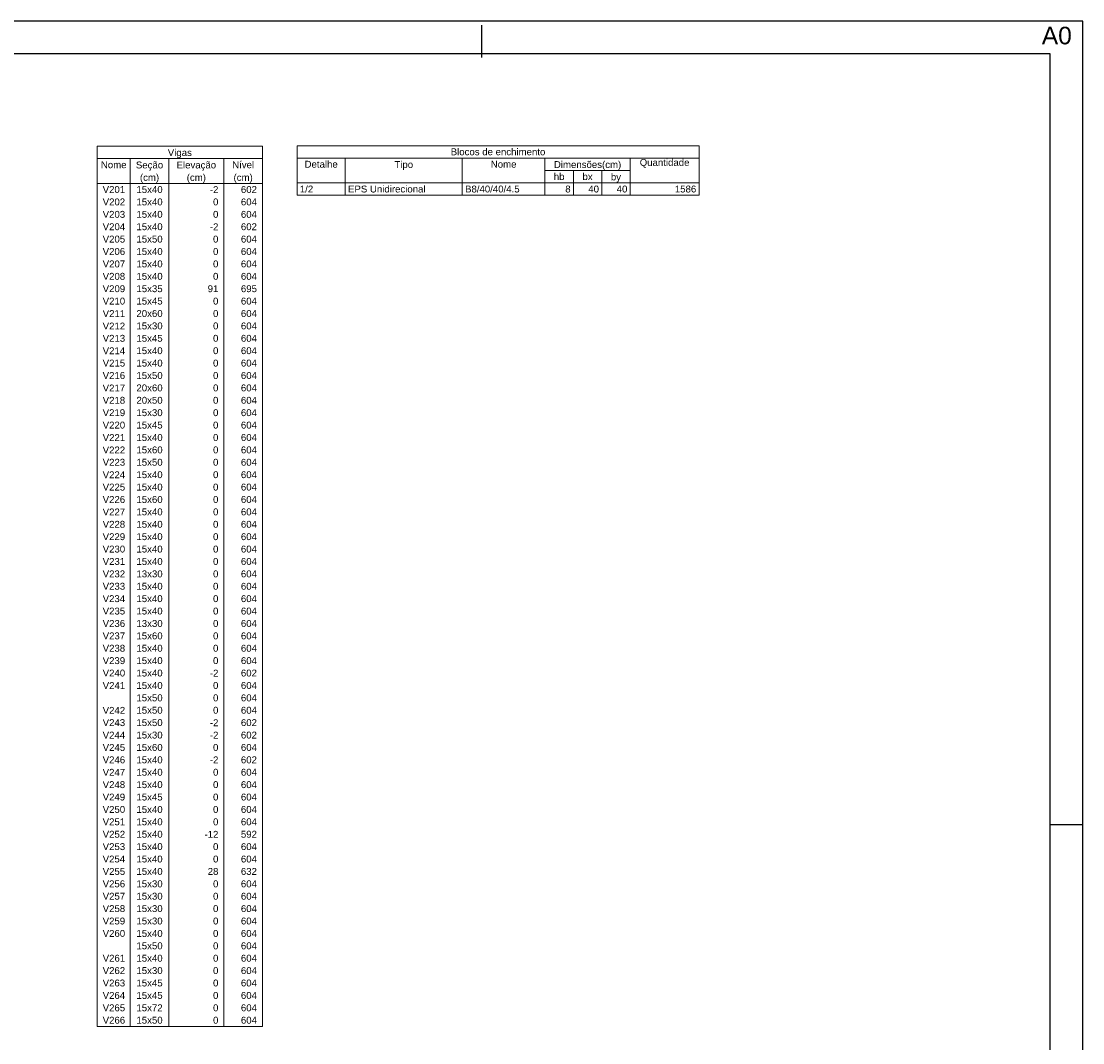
# Model space of a CAD drawing. Header units: millimetres. Extents: x 0 to 119, y 0 to 84.
# Tile 42 of 42: x 86 to 119, y 53 to 84. Entities that reach past the tile are written whole.
import ezdxf

# ---------------------------------------------------------------- set-up
doc = ezdxf.new("R2010")
doc.units = ezdxf.units.MM
doc.header["$MEASUREMENT"] = 0
doc.linetypes.add('NULL', pattern=[0])
doc.layers.add('FO-Textos das vigas', color=7, linetype='Continuous', lineweight=5)
doc.layers.add('SEDUC_MARF', color=1, linetype='Continuous')
doc.layers.add('SEDUC_MARGG', color=7, linetype='Continuous')
doc.styles.add('Arial', font='txt')

msp = doc.modelspace()

# ---------------------------------------------------------------- linework, layer by layer
at = {"layer": 'FO-Textos das vigas'}
for p, q in [((88.5841, 80.2565), (93.6673, 80.2565)), ((88.5841, 80.2565), (88.5841, 53.1885)), ((93.6673, 80.2565), (93.6673, 53.1885)), ((88.5841, 79.8753), (93.6673, 79.8753)), ((89.6007, 79.8753), (89.6007, 53.1885)), ((90.7868, 79.8753), (90.7868, 53.1885)), ((92.4812, 79.8753), (92.4812, 53.1885)), ((88.5841, 79.1128), (93.6673, 79.1128)), ((88.5841, 53.1885), (93.6673, 53.1885))]:
    msp.add_line(p, q, dxfattribs=at)
for points in [[(94.7322, 79.8908), (94.7322, 80.272), (107.0958, 80.272), (107.0958, 79.8908), (94.7322, 79.8908)], [(94.7322, 79.1283), (94.7322, 79.8908), (96.2148, 79.8908), (96.2148, 79.1283), (94.7322, 79.1283)], [(96.2148, 79.1283), (96.2148, 79.8908), (99.8154, 79.8908), (99.8154, 79.1283), (96.2148, 79.1283)], [(99.8154, 79.1283), (99.8154, 79.8908), (102.357, 79.8908), (102.357, 79.1283), (99.8154, 79.1283)], [(102.357, 79.5096), (102.357, 79.8908), (104.9778, 79.8908), (104.9778, 79.5096), (102.357, 79.5096)], [(104.9778, 79.1283), (104.9778, 79.8908), (107.0958, 79.8908), (107.0958, 79.1283), (104.9778, 79.1283)], [(102.357, 79.1283), (102.357, 79.5096), (103.2306, 79.5096), (103.2306, 79.1283), (102.357, 79.1283)], [(103.2306, 79.1283), (103.2306, 79.5096), (104.1042, 79.5096), (104.1042, 79.1283), (103.2306, 79.1283)], [(104.1042, 79.1283), (104.1042, 79.5096), (104.9778, 79.5096), (104.9778, 79.1283), (104.1042, 79.1283)], [(94.7322, 78.7471), (94.7322, 79.1283), (96.2148, 79.1283), (96.2148, 78.7471), (94.7322, 78.7471)], [(96.2148, 78.7471), (96.2148, 79.1283), (99.8154, 79.1283), (99.8154, 78.7471), (96.2148, 78.7471)], [(99.8154, 78.7471), (99.8154, 79.1283), (102.357, 79.1283), (102.357, 78.7471), (99.8154, 78.7471)], [(102.357, 78.7471), (102.357, 79.1283), (103.2306, 79.1283), (103.2306, 78.7471), (102.357, 78.7471)], [(103.2306, 78.7471), (103.2306, 79.1283), (104.1042, 79.1283), (104.1042, 78.7471), (103.2306, 78.7471)], [(104.1042, 78.7471), (104.1042, 79.1283), (104.9778, 79.1283), (104.9778, 78.7471), (104.1042, 78.7471)], [(104.9778, 78.7471), (104.9778, 79.1283), (107.0958, 79.1283), (107.0958, 78.7471), (104.9778, 78.7471)]]:
    msp.add_lwpolyline(points, close=True, dxfattribs=at)
at = {"layer": 'SEDUC_MARF'}
for p, q in [((100.4015, 83.9804), (100.4015, 82.9804)), ((117.9, 59.4), (118.9, 59.4))]:
    msp.add_line(p, q, dxfattribs=at)
msp.add_lwpolyline([(118.9, 84.1), (0, 84.1), (0, 0), (118.9, 0)], close=True, dxfattribs=at)
at = {"layer": 'SEDUC_MARGG'}
msp.add_lwpolyline([(2.5, 1), (117.9, 1), (117.9, 83.1), (2.5, 83.1), (2.5, 1)], dxfattribs=at)

# ---------------------------------------------------------------- texts
at = {"layer": 'Defpoints', "linetype": 'NULL', "insert": (117.64, 83.9301), "char_height": 0.54, "width": 5.451037, "attachment_point": 1, "line_spacing_factor": 0.9, "style": 'Arial'}
msp.add_mtext('A0', dxfattribs=at)
at = {"layer": 'FO-Textos das vigas', "linetype": 'NULL', "char_height": 0.2118, "line_spacing_factor": 0.798, "style": 'Arial'}
for s, insert, width, attachment_point in [('Vigas', (91.126, 79.8905), 1.45085, 8), ('Blocos de enchimento', (100.9138, 79.9759), 5.706826, 8), ('Nome', (89.092, 79.5784), 1.547139, 8), ('Seção', (90.194, 79.5085), 1.644561, 8), ('Elevação', (91.634, 79.5085), 2.385986, 8), ('Nível', (93.074, 79.5784), 1.321426, 8), ('Detalhe', (95.4738, 79.5939), 1.999131, 8), ('Tipo', (98.0148, 79.524), 1.128281, 8), ('Nome', (101.0858, 79.5939), 1.547139, 8), ('Dimensões(cm)', (103.6678, 79.524), 4.060566, 8), ('Quantidade', (106.0368, 79.5939), 2.999121, 8), ('(cm)', (90.194, 79.1275), 1.159434, 8), ('(cm)', (91.634, 79.1275), 1.159434, 8), ('(cm)', (93.074, 79.1275), 1.159434, 8), ('hb', (102.7938, 79.2129), 0.645137, 8), ('bx', (103.6678, 79.2129), 0.612568, 8), ('by', (104.5408, 79.143), 0.612568, 8), ('V201', (88.753, 78.8164), 1.354561, 7), ('15x40', (90.194, 78.8164), 1.580273, 8), ('-2', (92.312, 78.8164), 0.515713, 9), ('602', (93.498, 78.8164), 0.967705, 9), ('1/2', (94.8168, 78.8319), 0.806279, 7), ('EPS Unidirecional', (96.2998, 78.8319), 4.674551, 7), ('B8/40/40/4.5', (99.8998, 78.8319), 3.289404, 7), ('8', (103.1458, 78.8319), 0.322568, 9), ('40', (104.0198, 78.8319), 0.645137, 9), ('40', (104.8928, 78.8319), 0.645137, 9), ('1586', (107.0108, 78.8319), 1.290273, 9), ('V202', (88.753, 78.4354), 1.354561, 7), ('15x40', (90.194, 78.4354), 1.580273, 8), ('0', (92.312, 78.4354), 0.322568, 9), ('604', (93.498, 78.4354), 0.967705, 9), ('V203', (88.753, 78.0534), 1.354561, 7), ('15x40', (90.194, 78.0534), 1.580273, 8), ('0', (92.312, 78.0534), 0.322568, 9), ('604', (93.498, 78.0534), 0.967705, 9), ('V204', (88.753, 77.6724), 1.354561, 7), ('15x40', (90.194, 77.6724), 1.580273, 8), ('-2', (92.312, 77.6724), 0.515713, 9), ('602', (93.498, 77.6724), 0.967705, 9), ('V205', (88.753, 77.2914), 1.354561, 7), ('15x50', (90.194, 77.2914), 1.580273, 8), ('0', (92.312, 77.2914), 0.322568, 9), ('604', (93.498, 77.2914), 0.967705, 9), ('V206', (88.753, 76.9104), 1.354561, 7), ('15x40', (90.194, 76.9104), 1.580273, 8), ('0', (92.312, 76.9104), 0.322568, 9), ('604', (93.498, 76.9104), 0.967705, 9), ('V207', (88.753, 76.5284), 1.354561, 7), ('15x40', (90.194, 76.5284), 1.580273, 8), ('0', (92.312, 76.5284), 0.322568, 9), ('604', (93.498, 76.5284), 0.967705, 9), ('V208', (88.753, 76.1474), 1.354561, 7), ('15x40', (90.194, 76.1474), 1.580273, 8), ('0', (92.312, 76.1474), 0.322568, 9), ('604', (93.498, 76.1474), 0.967705, 9), ('V209', (88.753, 75.7664), 1.354561, 7), ('15x35', (90.194, 75.7664), 1.580273, 8), ('91', (92.312, 75.7664), 0.645137, 9), ('695', (93.498, 75.7664), 0.967705, 9), ('V210', (88.753, 75.3854), 1.354561, 7), ('15x45', (90.194, 75.3854), 1.580273, 8), ('0', (92.312, 75.3854), 0.322568, 9), ('604', (93.498, 75.3854), 0.967705, 9), ('V211', (88.753, 75.0034), 1.354561, 7), ('20x60', (90.194, 75.0034), 1.580273, 8), ('0', (92.312, 75.0034), 0.322568, 9), ('604', (93.498, 75.0034), 0.967705, 9), ('V212', (88.753, 74.6224), 1.354561, 7), ('15x30', (90.194, 74.6224), 1.580273, 8), ('0', (92.312, 74.6224), 0.322568, 9), ('604', (93.498, 74.6224), 0.967705, 9), ('V213', (88.753, 74.2414), 1.354561, 7), ('15x45', (90.194, 74.2414), 1.580273, 8), ('0', (92.312, 74.2414), 0.322568, 9), ('604', (93.498, 74.2414), 0.967705, 9), ('V214', (88.753, 73.8604), 1.354561, 7), ('15x40', (90.194, 73.8604), 1.580273, 8), ('0', (92.312, 73.8604), 0.322568, 9), ('604', (93.498, 73.8604), 0.967705, 9), ('V215', (88.753, 73.4794), 1.354561, 7), ('15x40', (90.194, 73.4794), 1.580273, 8), ('0', (92.312, 73.4794), 0.322568, 9), ('604', (93.498, 73.4794), 0.967705, 9), ('V216', (88.753, 73.0974), 1.354561, 7), ('15x50', (90.194, 73.0974), 1.580273, 8), ('0', (92.312, 73.0974), 0.322568, 9), ('604', (93.498, 73.0974), 0.967705, 9), ('V217', (88.753, 72.7164), 1.354561, 7), ('20x60', (90.194, 72.7164), 1.580273, 8), ('0', (92.312, 72.7164), 0.322568, 9), ('604', (93.498, 72.7164), 0.967705, 9), ('V218', (88.753, 72.3354), 1.354561, 7), ('20x50', (90.194, 72.3354), 1.580273, 8), ('0', (92.312, 72.3354), 0.322568, 9), ('604', (93.498, 72.3354), 0.967705, 9), ('V219', (88.753, 71.9544), 1.354561, 7), ('15x30', (90.194, 71.9544), 1.580273, 8), ('0', (92.312, 71.9544), 0.322568, 9), ('604', (93.498, 71.9544), 0.967705, 9), ('V220', (88.753, 71.5724), 1.354561, 7), ('15x45', (90.194, 71.5724), 1.580273, 8), ('0', (92.312, 71.5724), 0.322568, 9), ('604', (93.498, 71.5724), 0.967705, 9), ('V221', (88.753, 71.1914), 1.354561, 7), ('15x40', (90.194, 71.1914), 1.580273, 8), ('0', (92.312, 71.1914), 0.322568, 9), ('604', (93.498, 71.1914), 0.967705, 9), ('V222', (88.753, 70.8104), 1.354561, 7), ('15x60', (90.194, 70.8104), 1.580273, 8), ('0', (92.312, 70.8104), 0.322568, 9), ('604', (93.498, 70.8104), 0.967705, 9), ('V223', (88.753, 70.4294), 1.354561, 7), ('15x50', (90.194, 70.4294), 1.580273, 8), ('0', (92.312, 70.4294), 0.322568, 9), ('604', (93.498, 70.4294), 0.967705, 9), ('V224', (88.753, 70.0474), 1.354561, 7), ('15x40', (90.194, 70.0474), 1.580273, 8), ('0', (92.312, 70.0474), 0.322568, 9), ('604', (93.498, 70.0474), 0.967705, 9), ('V225', (88.753, 69.6664), 1.354561, 7), ('15x40', (90.194, 69.6664), 1.580273, 8), ('0', (92.312, 69.6664), 0.322568, 9), ('604', (93.498, 69.6664), 0.967705, 9), ('V226', (88.753, 69.2854), 1.354561, 7), ('15x60', (90.194, 69.2854), 1.580273, 8), ('0', (92.312, 69.2854), 0.322568, 9), ('604', (93.498, 69.2854), 0.967705, 9), ('V227', (88.753, 68.9044), 1.354561, 7), ('15x40', (90.194, 68.9044), 1.580273, 8), ('0', (92.312, 68.9044), 0.322568, 9), ('604', (93.498, 68.9044), 0.967705, 9), ('V228', (88.753, 68.5224), 1.354561, 7), ('15x40', (90.194, 68.5224), 1.580273, 8), ('0', (92.312, 68.5224), 0.322568, 9), ('604', (93.498, 68.5224), 0.967705, 9), ('V229', (88.753, 68.1414), 1.354561, 7), ('15x40', (90.194, 68.1414), 1.580273, 8), ('0', (92.312, 68.1414), 0.322568, 9), ('604', (93.498, 68.1414), 0.967705, 9), ('V230', (88.753, 67.7604), 1.354561, 7), ('15x40', (90.194, 67.7604), 1.580273, 8), ('0', (92.312, 67.7604), 0.322568, 9), ('604', (93.498, 67.7604), 0.967705, 9), ('V231', (88.753, 67.3794), 1.354561, 7), ('15x40', (90.194, 67.3794), 1.580273, 8), ('0', (92.312, 67.3794), 0.322568, 9), ('604', (93.498, 67.3794), 0.967705, 9), ('V232', (88.753, 66.9974), 1.354561, 7), ('13x30', (90.194, 66.9974), 1.580273, 8), ('0', (92.312, 66.9974), 0.322568, 9), ('604', (93.498, 66.9974), 0.967705, 9), ('V233', (88.753, 66.6164), 1.354561, 7), ('15x40', (90.194, 66.6164), 1.580273, 8), ('0', (92.312, 66.6164), 0.322568, 9), ('604', (93.498, 66.6164), 0.967705, 9), ('V234', (88.753, 66.2354), 1.354561, 7), ('15x40', (90.194, 66.2354), 1.580273, 8), ('0', (92.312, 66.2354), 0.322568, 9), ('604', (93.498, 66.2354), 0.967705, 9), ('V235', (88.753, 65.8544), 1.354561, 7), ('15x40', (90.194, 65.8544), 1.580273, 8), ('0', (92.312, 65.8544), 0.322568, 9), ('604', (93.498, 65.8544), 0.967705, 9), ('V236', (88.753, 65.4724), 1.354561, 7), ('13x30', (90.194, 65.4724), 1.580273, 8), ('0', (92.312, 65.4724), 0.322568, 9), ('604', (93.498, 65.4724), 0.967705, 9), ('V237', (88.753, 65.0914), 1.354561, 7), ('15x60', (90.194, 65.0914), 1.580273, 8), ('0', (92.312, 65.0914), 0.322568, 9), ('604', (93.498, 65.0914), 0.967705, 9), ('V238', (88.753, 64.7104), 1.354561, 7), ('15x40', (90.194, 64.7104), 1.580273, 8), ('0', (92.312, 64.7104), 0.322568, 9), ('604', (93.498, 64.7104), 0.967705, 9), ('V239', (88.753, 64.3294), 1.354561, 7), ('15x40', (90.194, 64.3294), 1.580273, 8), ('0', (92.312, 64.3294), 0.322568, 9), ('604', (93.498, 64.3294), 0.967705, 9), ('V240', (88.753, 63.9484), 1.354561, 7), ('15x40', (90.194, 63.9484), 1.580273, 8), ('-2', (92.312, 63.9484), 0.515713, 9), ('602', (93.498, 63.9484), 0.967705, 9), ('V241', (88.753, 63.5664), 1.354561, 7), ('15x40', (90.194, 63.5664), 1.580273, 8), ('0', (92.312, 63.5664), 0.322568, 9), ('604', (93.498, 63.5664), 0.967705, 9), ('15x50', (90.194, 63.1854), 1.580273, 8), ('0', (92.312, 63.1854), 0.322568, 9), ('604', (93.498, 63.1854), 0.967705, 9), ('V242', (88.753, 62.8044), 1.354561, 7), ('15x50', (90.194, 62.8044), 1.580273, 8), ('0', (92.312, 62.8044), 0.322568, 9), ('604', (93.498, 62.8044), 0.967705, 9), ('V243', (88.753, 62.4234), 1.354561, 7), ('15x50', (90.194, 62.4234), 1.580273, 8), ('-2', (92.312, 62.4234), 0.515713, 9), ('602', (93.498, 62.4234), 0.967705, 9), ('V244', (88.753, 62.0414), 1.354561, 7), ('15x30', (90.194, 62.0414), 1.580273, 8), ('-2', (92.312, 62.0414), 0.515713, 9), ('602', (93.498, 62.0414), 0.967705, 9), ('V245', (88.753, 61.6604), 1.354561, 7), ('15x60', (90.194, 61.6604), 1.580273, 8), ('0', (92.312, 61.6604), 0.322568, 9), ('604', (93.498, 61.6604), 0.967705, 9), ('V246', (88.753, 61.2794), 1.354561, 7), ('15x40', (90.194, 61.2794), 1.580273, 8), ('-2', (92.312, 61.2794), 0.515713, 9), ('602', (93.498, 61.2794), 0.967705, 9), ('V247', (88.753, 60.8984), 1.354561, 7), ('15x40', (90.194, 60.8984), 1.580273, 8), ('0', (92.312, 60.8984), 0.322568, 9), ('604', (93.498, 60.8984), 0.967705, 9), ('V248', (88.753, 60.5164), 1.354561, 7), ('15x40', (90.194, 60.5164), 1.580273, 8), ('0', (92.312, 60.5164), 0.322568, 9), ('604', (93.498, 60.5164), 0.967705, 9), ('V249', (88.753, 60.1354), 1.354561, 7), ('15x45', (90.194, 60.1354), 1.580273, 8), ('0', (92.312, 60.1354), 0.322568, 9), ('604', (93.498, 60.1354), 0.967705, 9), ('V250', (88.753, 59.7544), 1.354561, 7), ('15x40', (90.194, 59.7544), 1.580273, 8), ('0', (92.312, 59.7544), 0.322568, 9), ('604', (93.498, 59.7544), 0.967705, 9), ('V251', (88.753, 59.3734), 1.354561, 7), ('15x40', (90.194, 59.3734), 1.580273, 8), ('0', (92.312, 59.3734), 0.322568, 9), ('604', (93.498, 59.3734), 0.967705, 9), ('V252', (88.753, 58.9914), 1.354561, 7), ('15x40', (90.194, 58.9914), 1.580273, 8), ('-12', (92.312, 58.9914), 0.838281, 9), ('592', (93.498, 58.9914), 0.967705, 9), ('V253', (88.753, 58.6104), 1.354561, 7), ('15x40', (90.194, 58.6104), 1.580273, 8), ('0', (92.312, 58.6104), 0.322568, 9), ('604', (93.498, 58.6104), 0.967705, 9), ('V254', (88.753, 58.2294), 1.354561, 7), ('15x40', (90.194, 58.2294), 1.580273, 8), ('0', (92.312, 58.2294), 0.322568, 9), ('604', (93.498, 58.2294), 0.967705, 9), ('V255', (88.753, 57.8484), 1.354561, 7), ('15x40', (90.194, 57.8484), 1.580273, 8), ('28', (92.312, 57.8484), 0.645137, 9), ('632', (93.498, 57.8484), 0.967705, 9), ('V256', (88.753, 57.4664), 1.354561, 7), ('15x30', (90.194, 57.4664), 1.580273, 8), ('0', (92.312, 57.4664), 0.322568, 9), ('604', (93.498, 57.4664), 0.967705, 9), ('V257', (88.753, 57.0854), 1.354561, 7), ('15x30', (90.194, 57.0854), 1.580273, 8), ('0', (92.312, 57.0854), 0.322568, 9), ('604', (93.498, 57.0854), 0.967705, 9), ('V258', (88.753, 56.7044), 1.354561, 7), ('15x30', (90.194, 56.7044), 1.580273, 8), ('0', (92.312, 56.7044), 0.322568, 9), ('604', (93.498, 56.7044), 0.967705, 9), ('V259', (88.753, 56.3234), 1.354561, 7), ('15x30', (90.194, 56.3234), 1.580273, 8), ('0', (92.312, 56.3234), 0.322568, 9), ('604', (93.498, 56.3234), 0.967705, 9), ('V260', (88.753, 55.9414), 1.354561, 7), ('15x40', (90.194, 55.9414), 1.580273, 8), ('0', (92.312, 55.9414), 0.322568, 9), ('604', (93.498, 55.9414), 0.967705, 9), ('15x50', (90.194, 55.5604), 1.580273, 8), ('0', (92.312, 55.5604), 0.322568, 9), ('604', (93.498, 55.5604), 0.967705, 9), ('V261', (88.753, 55.1794), 1.354561, 7), ('15x40', (90.194, 55.1794), 1.580273, 8), ('0', (92.312, 55.1794), 0.322568, 9), ('604', (93.498, 55.1794), 0.967705, 9), ('V262', (88.753, 54.7984), 1.354561, 7), ('15x30', (90.194, 54.7984), 1.580273, 8), ('0', (92.312, 54.7984), 0.322568, 9), ('604', (93.498, 54.7984), 0.967705, 9), ('V263', (88.753, 54.4174), 1.354561, 7), ('15x45', (90.194, 54.4174), 1.580273, 8), ('0', (92.312, 54.4174), 0.322568, 9), ('604', (93.498, 54.4174), 0.967705, 9), ('V264', (88.753, 54.0354), 1.354561, 7), ('15x45', (90.194, 54.0354), 1.580273, 8), ('0', (92.312, 54.0354), 0.322568, 9), ('604', (93.498, 54.0354), 0.967705, 9), ('V265', (88.753, 53.6544), 1.354561, 7), ('15x72', (90.194, 53.6544), 1.580273, 8), ('0', (92.312, 53.6544), 0.322568, 9), ('604', (93.498, 53.6544), 0.967705, 9), ('V266', (88.753, 53.2734), 1.354561, 7), ('15x50', (90.194, 53.2734), 1.580273, 8), ('0', (92.312, 53.2734), 0.322568, 9), ('604', (93.498, 53.2734), 0.967705, 9)]:
    msp.add_mtext(s, dxfattribs=dict(at, insert=insert, width=width, attachment_point=attachment_point))

doc.saveas('drawing.dxf')
